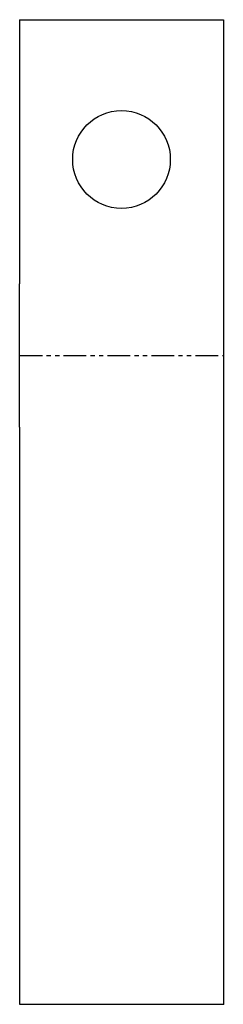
# Model space of a CAD drawing. Header units: millimetres. Extents: x 0 to 73, y 0 to 353.
import ezdxf

# ---------------------------------------------------------------- set-up
doc = ezdxf.new("R2010")
doc.units = ezdxf.units.MM
doc.header["$PDSIZE"] = -1
doc.linetypes.add('SLD-İki-Kısa-Kesik-Çizgili-Uzun-Kesik-Çizgi', pattern=[15.748, 8.128, -1.524, 1.524, -1.524, 1.524, -1.524])
doc.linetypes.add('SLD-Sürekli', pattern=[0])

msp = doc.modelspace()

# ---------------------------------------------------------------- linework, layer by layer
at = {"color": 7, "linetype": 'SLD-Sürekli', "lineweight": 25}
for p, q in [((0.4, 352.67), (0.4, 258.17)), ((0.4, 352.67), (73.4, 352.67)), ((73.4, 352.67), (73.4, 258.17)), ((0.4, 206.9), (0.4, 258.17)), ((73.4, 258.17), (73.4, 206.9)), ((0.4, 206.9), (0.4, 0.4)), ((73.4, 206.9), (73.4, 0.4)), ((0.4, 0.4), (73.4, 0.4))]:
    msp.add_line(p, q, dxfattribs=at)
at = {"color": 7, "linetype": 'SLD-İki-Kısa-Kesik-Çizgili-Uzun-Kesik-Çizgi'}
msp.add_line((0.4, 232.54), (73.4, 232.54), dxfattribs=at)
at = {"color": 7, "linetype": 'SLD-Sürekli', "lineweight": 25}
msp.add_circle((36.9, 302.67), 17.5, dxfattribs=at)
at = {"color": 7, "linetype": 'SLD-Sürekli'}
msp.add_point((73.4, 0.4), dxfattribs=at)

doc.saveas('drawing.dxf')
